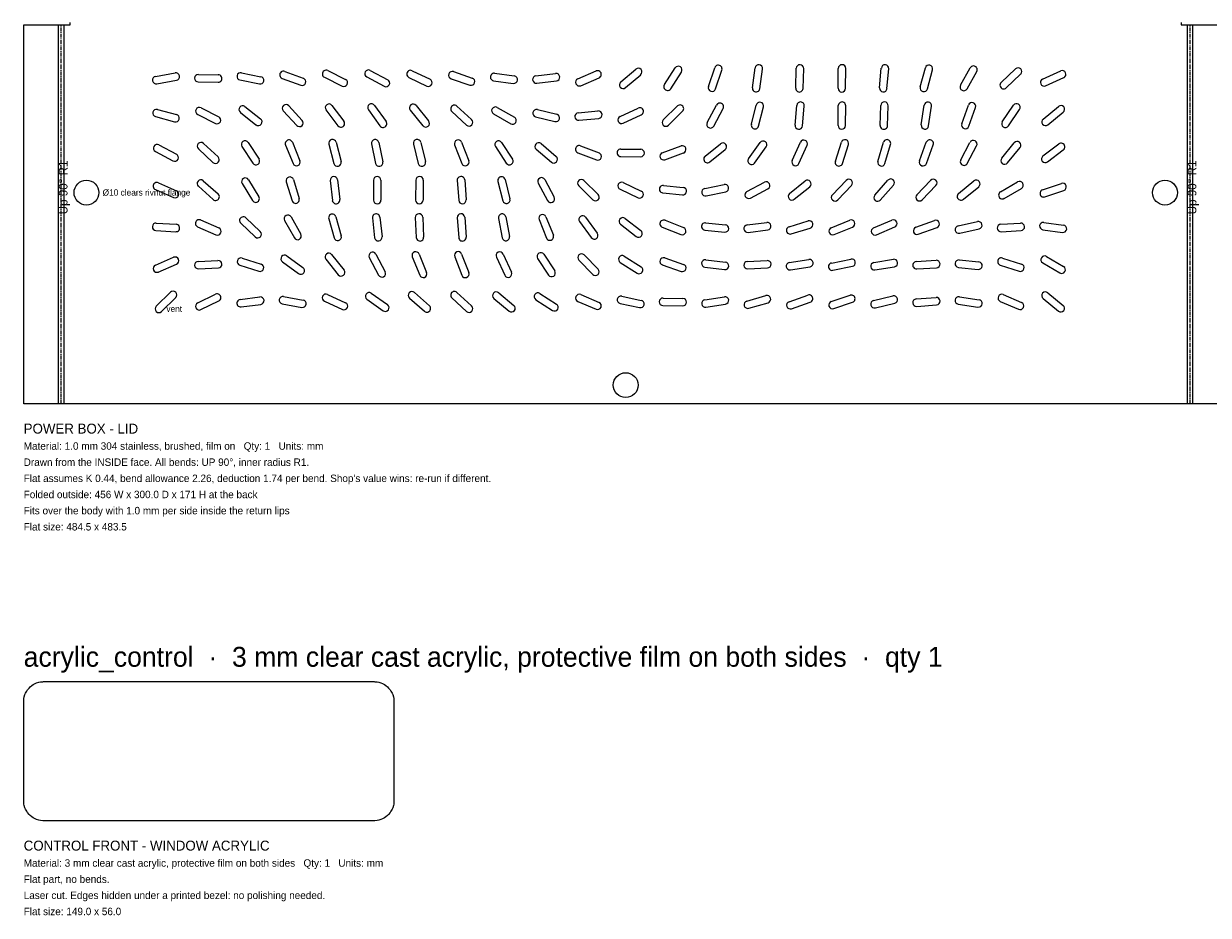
# Model space of a CAD drawing. Header units: millimetres. Extents: x 0 to 1639, y -1843 to 53.
# Tile 1 of 12: x 0 to 477, y -1843 to -1484. Entities that reach past the tile are written whole.
import ezdxf

# ---------------------------------------------------------------- set-up
doc = ezdxf.new("R2010")
doc.units = ezdxf.units.MM
doc.linetypes.add('CENTER2', pattern=[2.541, 1.587, -0.318, 0.318, -0.318])
for name, color, linetype in [('Bend Center', 1, 'CENTER2'), ('Bend Notes', 3, 'CONTINUOUS'), ('Leaders', 5, 'CONTINUOUS'), ('Part Labels', 2, 'Continuous'), ('Title', 7, 'CONTINUOUS'), ('Visible', 7, 'CONTINUOUS'), ('Visible Narrow', 8, 'CONTINUOUS')]:
    doc.layers.add(name, color=color, linetype=linetype)

msp = doc.modelspace()

# ---------------------------------------------------------------- linework, layer by layer
at = {"layer": 'Bend Center'}
for p, q in [((15.13, -1636.81), (15.13, -1484.31)), ((469.39, -1636.81), (469.39, -1484.31))]:
    msp.add_line(p, q, dxfattribs=at)
at = {"layer": 'Visible'}
for p, q in [((0, -1636.81), (0, -1484.31)), ((0, -1484.31), (13.5, -1484.31)), ((13.5, -1484.31), (14, -1484.31)), ((14, -1484.31), (16.26, -1484.31)), ((16.26, -1484.31), (18.76, -1484.31)), ((18.76, -1484.31), (18.76, -1483.31)), ((465.76, -1483.31), (465.76, -1484.31)), ((465.76, -1484.31), (468.26, -1484.31)), ((468.26, -1484.31), (470.52, -1484.31)), ((470.52, -1484.31), (471.02, -1484.31)), ((471.02, -1484.31), (484.52, -1484.31)), ((275.57, -1509.12), (278.11, -1501.54)), ((360.79, -1509.29), (362.83, -1501.56)), ((377.02, -1508.58), (380.88, -1501.58)), ((53.06, -1505.02), (60.94, -1503.64)), ((70.29, -1504.24), (78.29, -1504.38)), ((87.64, -1503.54), (95.48, -1505.14)), ((103.99, -1505.82), (111.49, -1508.61)), ((105.04, -1503.01), (112.53, -1505.8)), ((121.01, -1505.38), (128.18, -1508.92)), ((122.34, -1502.69), (129.51, -1506.23)), ((138.03, -1505.24), (145.08, -1509.02)), ((139.45, -1502.59), (146.5, -1506.38)), ((155.01, -1505.42), (162.21, -1508.9)), ((156.31, -1502.72), (163.52, -1506.2)), ((171.99, -1505.94), (179.56, -1508.52)), ((172.96, -1503.1), (180.53, -1505.68)), ((189.5, -1503.78), (197.43, -1504.86)), ((206.12, -1504.78), (214.06, -1503.86)), ((222.99, -1506), (230.35, -1502.85)), ((224.18, -1508.76), (231.53, -1505.61)), ((240.25, -1507.27), (246.33, -1502.07)), ((242.2, -1509.55), (248.28, -1504.35)), ((257.83, -1508.35), (262.17, -1501.63)), ((260.35, -1509.98), (264.69, -1503.26)), ((278.41, -1510.08), (280.95, -1502.49)), ((293.24, -1509.57), (294.31, -1501.64)), ((296.21, -1509.97), (297.29, -1502.05)), ((310.65, -1509.77), (310.87, -1501.77)), ((313.65, -1509.85), (313.87, -1501.85)), ((327.72, -1509.79), (327.8, -1501.79)), ((330.72, -1509.82), (330.8, -1501.82)), ((344.41, -1509.66), (345.12, -1501.69)), ((347.4, -1509.93), (348.11, -1501.96)), ((363.69, -1510.06), (365.73, -1502.32)), ((379.64, -1510.03), (383.51, -1503.03)), ((393.33, -1507.48), (399.12, -1501.96)), ((395.4, -1509.65), (401.19, -1504.13)), ((410, -1506.08), (417.29, -1502.8)), ((411.23, -1508.82), (418.53, -1505.53)), ((53.58, -1507.98), (61.46, -1506.59)), ((70.24, -1507.24), (78.24, -1507.38)), ((87.04, -1506.47), (94.88, -1508.08)), ((189.1, -1506.75), (197.02, -1507.83)), ((206.46, -1507.76), (214.41, -1506.84)), ((53.78, -1518.33), (61.51, -1520.39)), ((70.02, -1520.33), (77.15, -1523.96)), ((71.38, -1517.66), (78.51, -1521.28)), ((87.19, -1519.52), (93.48, -1524.46)), ((89.04, -1517.16), (95.33, -1522.1)), ((104.44, -1518.89), (109.88, -1524.76)), ((106.65, -1516.85), (112.08, -1522.73)), ((121.65, -1518.52), (126.48, -1524.9)), ((124.05, -1516.71), (128.87, -1523.09)), ((138.71, -1518.43), (143.38, -1524.93)), ((141.15, -1516.68), (145.81, -1523.18)), ((155.58, -1518.65), (160.62, -1524.86)), ((157.91, -1516.76), (162.95, -1522.97)), ((172.3, -1519.2), (178.19, -1524.62)), ((174.34, -1516.99), (180.22, -1522.42)), ((189.05, -1520.11), (195.98, -1524.1)), ((190.55, -1517.51), (197.48, -1521.5)), ((206.73, -1518.41), (214.5, -1520.29)), ((223.14, -1519.68), (231.11, -1518.94)), ((240, -1521.15), (247.24, -1517.75)), ((241.28, -1523.87), (248.52, -1520.46)), ((257.36, -1522.54), (263.06, -1516.93)), ((259.46, -1524.68), (265.16, -1519.07)), ((275.05, -1523.63), (278.83, -1516.57)), ((277.7, -1525.04), (281.47, -1517.99)), ((292.82, -1524.32), (294.79, -1516.56)), ((295.73, -1525.05), (297.7, -1517.3)), ((310.43, -1524.67), (311.11, -1516.69)), ((313.42, -1524.92), (314.1, -1516.95)), ((327.72, -1524.79), (327.81, -1516.79)), ((330.71, -1524.82), (330.81, -1516.83)), ((344.63, -1524.75), (344.9, -1516.76)), ((347.63, -1524.86), (347.9, -1516.86)), ((361.19, -1524.55), (362.36, -1516.63)), ((364.16, -1524.98), (365.33, -1517.07)), ((377.52, -1524.08), (380.18, -1516.54)), ((380.35, -1525.08), (383.01, -1517.53)), ((393.79, -1523.29), (398.25, -1516.65)), ((396.28, -1524.96), (400.74, -1518.32)), ((410.22, -1522.19), (416.4, -1517.11)), ((412.13, -1524.51), (418.3, -1519.42)), ((53.01, -1521.22), (60.74, -1523.29)), ((206.02, -1521.33), (213.8, -1523.2)), ((223.42, -1522.67), (231.38, -1521.93)), ((54.44, -1532.6), (61.5, -1536.37)), ((70.31, -1534.19), (76.17, -1539.63)), ((72.35, -1531.99), (78.21, -1537.43)), ((87.81, -1533.29), (92.21, -1539.97)), ((90.31, -1531.64), (94.72, -1538.32)), ((105.37, -1532.67), (108.38, -1540.08)), ((108.14, -1531.54), (111.16, -1538.95)), ((122.81, -1532.31), (124.81, -1540.06)), ((125.71, -1531.56), (127.72, -1539.3)), ((139.99, -1532.19), (141.59, -1540.03)), ((142.93, -1531.59), (144.53, -1539.43)), ((156.86, -1532.27), (158.75, -1540.05)), ((159.77, -1531.57), (161.66, -1539.34)), ((173.42, -1532.61), (176.3, -1540.08)), ((176.22, -1531.54), (179.1, -1539)), ((189.81, -1533.29), (194.21, -1539.97)), ((192.32, -1531.64), (196.71, -1538.33)), ((206.24, -1534.36), (212.34, -1539.54)), ((208.19, -1532.07), (214.28, -1537.26)), ((224.07, -1532.96), (231.53, -1535.86)), ((240.28, -1534.27), (248.28, -1534.35)), ((256.99, -1535.76), (264.51, -1533.04)), ((274.2, -1537.13), (280.45, -1532.14)), ((276.07, -1539.48), (282.32, -1534.48)), ((291.71, -1538.18), (296.38, -1531.68)), ((294.15, -1539.93), (298.81, -1533.43)), ((309.25, -1538.84), (312.53, -1531.54)), ((311.99, -1540.07), (315.27, -1532.77)), ((326.62, -1539.17), (329.04, -1531.54)), ((329.48, -1540.07), (331.9, -1532.45)), ((343.7, -1539.23), (345.94, -1531.55)), ((346.58, -1540.07), (348.82, -1532.39)), ((360.49, -1539.06), (363.21, -1531.54)), ((363.31, -1540.08), (366.03, -1532.56)), ((377.07, -1538.64), (380.8, -1531.57)), ((379.72, -1540.04), (383.46, -1532.97)), ((393.57, -1537.96), (398.63, -1531.76)), ((395.9, -1539.86), (400.95, -1533.66)), ((410.17, -1537.04), (416.53, -1532.19)), ((411.99, -1539.43), (418.35, -1534.57)), ((53.03, -1535.24), (60.08, -1539.02)), ((222.99, -1535.76), (230.45, -1538.65)), ((240.25, -1537.27), (248.25, -1537.35)), ((258.01, -1538.58), (265.53, -1535.86)), ((54.2, -1547.83), (61.53, -1551.04)), ((70.28, -1549.27), (76.26, -1554.59)), ((72.27, -1547.03), (78.25, -1552.34)), ((87.9, -1548.17), (92.07, -1555)), ((90.46, -1546.61), (94.63, -1553.44)), ((105.66, -1547.42), (107.99, -1555.07)), ((108.54, -1546.54), (110.86, -1554.2)), ((123.34, -1546.99), (124.2, -1554.94)), ((126.33, -1546.67), (127.18, -1554.62)), ((140.76, -1546.81), (140.77, -1554.81)), ((143.76, -1546.81), (143.77, -1554.8)), ((157.8, -1546.79), (157.72, -1554.79)), ((160.8, -1546.82), (160.72, -1554.82)), ((174.48, -1546.93), (175.06, -1554.91)), ((177.47, -1546.71), (178.05, -1554.69)), ((190.84, -1547.29), (192.78, -1555.05)), ((193.75, -1546.56), (195.69, -1554.33)), ((207.05, -1547.99), (210.83, -1555.04)), ((209.69, -1546.57), (213.47, -1553.62)), ((223.35, -1549.08), (229.07, -1554.68)), ((225.45, -1546.94), (231.17, -1552.54)), ((241.29, -1547.74), (248.52, -1551.16)), ((257.44, -1548.9), (265.4, -1549.73)), ((274.04, -1550.18), (281.86, -1548.5)), ((291.02, -1551.32), (298.12, -1547.63)), ((308.21, -1552.16), (314.42, -1547.12)), ((325.41, -1552.65), (330.95, -1546.88)), ((327.57, -1554.73), (333.12, -1548.96)), ((342.48, -1552.8), (347.8, -1546.82)), ((344.72, -1554.79), (350.04, -1548.82)), ((359.4, -1552.64), (364.96, -1546.89)), ((361.56, -1554.73), (367.12, -1548.98)), ((376.22, -1552.2), (382.39, -1547.1)), ((393.05, -1551.52), (399.97, -1547.5)), ((409.99, -1550.69), (417.56, -1548.09)), ((53, -1550.57), (60.32, -1553.79)), ((240, -1550.46), (247.24, -1553.87)), ((257.13, -1551.89), (265.09, -1552.71)), ((274.67, -1553.12), (282.49, -1551.43)), ((292.41, -1553.98), (299.5, -1550.29)), ((310.1, -1554.49), (316.31, -1549.45)), ((378.13, -1554.51), (384.3, -1549.42)), ((394.55, -1554.11), (401.47, -1550.1)), ((410.96, -1553.52), (418.53, -1550.93)), ((71.21, -1562.82), (78.53, -1566.05)), ((89.38, -1561.97), (95.2, -1567.46)), ((104.99, -1563.06), (108.92, -1570.03)), ((107.61, -1561.59), (111.53, -1568.56)), ((122.74, -1562.36), (124.9, -1570.06)), ((125.63, -1561.55), (127.79, -1569.25)), ((140.32, -1562), (141.23, -1569.95)), ((143.3, -1561.66), (144.21, -1569.61)), ((157.58, -1561.88), (157.95, -1569.87)), ((160.58, -1561.74), (160.94, -1569.73)), ((174.48, -1561.93), (175.05, -1569.91)), ((177.47, -1561.71), (178.05, -1569.69)), ((191.04, -1562.16), (192.53, -1570.02)), ((193.99, -1561.6), (195.48, -1569.46)), ((207.39, -1562.65), (210.35, -1570.08)), ((210.17, -1561.54), (213.14, -1568.97)), ((223.7, -1563.45), (228.4, -1569.92)), ((226.12, -1561.69), (230.83, -1568.16)), ((242.02, -1562.17), (248.34, -1567.07)), ((258.08, -1562.96), (265.53, -1565.86)), ((308, -1565.54), (315.65, -1563.21)), ((324.99, -1565.94), (332.39, -1562.9)), ((341.99, -1566), (349.35, -1562.85)), ((358.99, -1565.76), (366.51, -1563.04)), ((376.03, -1565.24), (383.83, -1563.45)), ((53.18, -1567.06), (61.16, -1567.55)), ((53.36, -1564.06), (61.35, -1564.56)), ((70, -1565.57), (77.32, -1568.79)), ((87.32, -1564.16), (93.14, -1569.64)), ((240.18, -1564.54), (246.5, -1569.44)), ((256.99, -1565.76), (264.45, -1568.65)), ((274.13, -1566.9), (282.09, -1567.7)), ((274.43, -1563.92), (282.39, -1564.71)), ((291.1, -1564.83), (299.04, -1563.81)), ((291.49, -1567.81), (299.42, -1566.78)), ((308.87, -1568.41), (316.53, -1566.08)), ((326.13, -1568.71), (333.53, -1565.68)), ((343.18, -1568.76), (350.53, -1565.61)), ((360.01, -1568.58), (367.53, -1565.86)), ((376.7, -1568.16), (384.5, -1566.38)), ((393.18, -1564.54), (401.17, -1564.08)), ((393.35, -1567.53), (401.34, -1567.07)), ((410.1, -1566.76), (418.03, -1567.83)), ((410.5, -1563.79), (418.43, -1564.85)), ((52.99, -1581.01), (60.34, -1577.85)), ((105.9, -1577.24), (112.38, -1581.94)), ((123.92, -1576.75), (128.94, -1582.98)), ((141.71, -1576.57), (145.46, -1583.64)), ((156.38, -1577.66), (159.36, -1585.08)), ((159.16, -1576.54), (162.15, -1583.96)), ((173.43, -1577.61), (176.3, -1585.08)), ((176.23, -1576.54), (179.1, -1584)), ((190.21, -1577.82), (193.59, -1585.07)), ((192.93, -1576.55), (196.31, -1583.8)), ((209.33, -1576.64), (213.7, -1583.34)), ((225.54, -1576.9), (231.13, -1582.62)), ((241.7, -1577.39), (248.44, -1581.7)), ((411.58, -1577.48), (418.47, -1581.55)), ((54.18, -1583.77), (61.53, -1580.61)), ((70.2, -1579.5), (78.19, -1579.12)), ((70.34, -1582.49), (78.33, -1582.12)), ((87, -1581.03), (94.62, -1583.44)), ((87.9, -1578.17), (95.53, -1580.58)), ((104.14, -1579.67), (110.62, -1584.37)), ((121.58, -1578.63), (126.6, -1584.86)), ((139.06, -1577.98), (142.81, -1585.04)), ((206.82, -1578.28), (211.19, -1584.98)), ((223.39, -1579), (228.99, -1584.72)), ((240.08, -1579.92), (246.82, -1584.23)), ((256.99, -1580.91), (264.54, -1583.54)), ((257.98, -1578.07), (265.53, -1580.71)), ((274.11, -1581.81), (282.05, -1582.78)), ((274.47, -1578.83), (282.41, -1579.81)), ((291.19, -1579.51), (299.18, -1579.11)), ((291.34, -1582.5), (299.33, -1582.11)), ((308.07, -1579.97), (315.97, -1578.68)), ((308.55, -1582.93), (316.45, -1581.65)), ((325.04, -1580.14), (332.88, -1578.54)), ((325.64, -1583.08), (333.48, -1581.48)), ((342.07, -1579.99), (349.96, -1578.66)), ((342.57, -1582.95), (350.46, -1581.62)), ((359.18, -1579.56), (367.16, -1579.06)), ((359.36, -1582.55), (367.35, -1582.06)), ((376.13, -1581.89), (384.09, -1582.71)), ((376.44, -1578.91), (384.39, -1579.73)), ((393, -1581.02), (400.62, -1583.45)), ((393.91, -1578.16), (401.53, -1580.59)), ((410.05, -1580.07), (416.95, -1584.13)), ((53.36, -1597.56), (59.05, -1591.93)), ((157.25, -1592.04), (163.26, -1597.33)), ((174.34, -1591.99), (180.22, -1597.42)), ((191.14, -1592.1), (197.3, -1597.2)), ((412.12, -1592.11), (418.31, -1597.18)), ((55.48, -1599.69), (61.16, -1594.06)), ((70.01, -1596.21), (77.2, -1592.71)), ((71.32, -1598.91), (78.51, -1595.41)), ((87.11, -1594.82), (95.04, -1593.82)), ((87.48, -1597.79), (95.42, -1596.8)), ((104.06, -1596.58), (111.93, -1597.99)), ((104.59, -1593.63), (112.46, -1595.04)), ((121, -1595.5), (128.27, -1598.84)), ((122.25, -1592.78), (129.52, -1596.11)), ((138.13, -1594.72), (144.66, -1599.34)), ((139.86, -1592.27), (146.39, -1596.89)), ((155.27, -1594.29), (161.27, -1599.58)), ((172.31, -1594.19), (178.18, -1599.62)), ((189.22, -1594.41), (195.39, -1599.51)), ((206.09, -1594.91), (212.82, -1599.23)), ((207.71, -1592.38), (214.44, -1596.71)), ((222.99, -1595.62), (230.35, -1598.76)), ((224.17, -1592.86), (231.53, -1596)), ((240.04, -1596.44), (247.86, -1598.1)), ((240.66, -1593.51), (248.49, -1595.17)), ((257.28, -1594.25), (265.28, -1594.37)), ((274.08, -1594.94), (281.98, -1593.71)), ((274.54, -1597.91), (282.45, -1596.67)), ((291, -1595.47), (298.69, -1593.26)), ((291.83, -1598.35), (299.52, -1596.15)), ((307.99, -1595.73), (315.53, -1593.06)), ((308.99, -1598.56), (316.53, -1595.89)), ((324.99, -1595.67), (332.57, -1593.1)), ((325.95, -1598.51), (333.53, -1595.94)), ((342.02, -1595.29), (349.8, -1593.41)), ((342.72, -1598.2), (350.5, -1596.33)), ((359.16, -1594.61), (367.14, -1594.01)), ((376.09, -1596.71), (384, -1597.88)), ((376.52, -1593.74), (384.44, -1594.91)), ((393, -1595.6), (400.34, -1598.77)), ((394.19, -1592.84), (401.53, -1596.02)), ((410.22, -1594.43), (416.4, -1599.5)), ((257.24, -1597.25), (265.24, -1597.37)), ((359.38, -1597.6), (367.36, -1597.01)), ((14, -1636.81), (0, -1636.81)), ((16.26, -1636.81), (14, -1636.81)), ((468.26, -1636.81), (16.26, -1636.81)), ((470.52, -1636.81), (468.26, -1636.81)), ((484.52, -1636.81), (470.52, -1636.81)), ((3.81, -1749.86), (4.67, -1749.4)), ((4.67, -1749.4), (5.22, -1749.17)), ((5.22, -1749.17), (6.15, -1748.89)), ((6.15, -1748.89), (6.73, -1748.77)), ((6.73, -1748.77), (7.71, -1748.68)), ((7.71, -1748.68), (8, -1748.66)), ((8, -1748.66), (141, -1748.66)), ((141, -1748.66), (141.29, -1748.68)), ((141.29, -1748.68), (142.27, -1748.77)), ((142.27, -1748.77), (142.85, -1748.89)), ((142.85, -1748.89), (143.78, -1749.17)), ((143.78, -1749.17), (144.33, -1749.4)), ((144.33, -1749.4), (145.19, -1749.86)), ((0.23, -1754.82), (0.51, -1753.88)), ((0.51, -1753.88), (0.73, -1753.34)), ((0.73, -1753.34), (1.2, -1752.47)), ((1.2, -1752.47), (1.52, -1751.98)), ((1.52, -1751.98), (2.15, -1751.22)), ((2.15, -1751.22), (2.56, -1750.81)), ((2.56, -1750.81), (3.32, -1750.19)), ((3.32, -1750.19), (3.81, -1749.86)), ((145.19, -1749.86), (145.68, -1750.19)), ((145.68, -1750.19), (146.44, -1750.81)), ((146.44, -1750.81), (146.85, -1751.22)), ((146.85, -1751.22), (147.48, -1751.98)), ((147.48, -1751.98), (147.8, -1752.47)), ((147.8, -1752.47), (148.27, -1753.34)), ((148.27, -1753.34), (148.49, -1753.88)), ((148.49, -1753.88), (148.77, -1754.82)), ((0, -1756.66), (0.01, -1756.37)), ((0, -1796.66), (0, -1756.66)), ((0.01, -1756.37), (0.11, -1755.39)), ((0.11, -1755.39), (0.23, -1754.82)), ((148.77, -1754.82), (148.89, -1755.39)), ((148.89, -1755.39), (148.99, -1756.37)), ((148.99, -1756.37), (149, -1756.66)), ((149, -1756.66), (149, -1796.66)), ((0.01, -1796.96), (0, -1796.66)), ((0.11, -1797.93), (0.01, -1796.96)), ((148.99, -1796.96), (148.89, -1797.93)), ((149, -1796.66), (148.99, -1796.96)), ((0.23, -1798.51), (0.11, -1797.93)), ((0.51, -1799.45), (0.23, -1798.51)), ((0.73, -1799.99), (0.51, -1799.45)), ((1.2, -1800.86), (0.73, -1799.99)), ((1.52, -1801.34), (1.2, -1800.86)), ((2.15, -1802.1), (1.52, -1801.34)), ((147.48, -1801.34), (146.85, -1802.1)), ((147.8, -1800.86), (147.48, -1801.34)), ((148.27, -1799.99), (147.8, -1800.86)), ((148.49, -1799.45), (148.27, -1799.99)), ((148.77, -1798.51), (148.49, -1799.45)), ((148.89, -1797.93), (148.77, -1798.51)), ((2.56, -1802.52), (2.15, -1802.1)), ((3.32, -1803.14), (2.56, -1802.52)), ((3.81, -1803.47), (3.32, -1803.14)), ((4.67, -1803.93), (3.81, -1803.47)), ((5.22, -1804.15), (4.67, -1803.93)), ((6.15, -1804.44), (5.22, -1804.15)), ((6.73, -1804.55), (6.15, -1804.44)), ((7.71, -1804.65), (6.73, -1804.55)), ((8, -1804.66), (7.71, -1804.65)), ((141, -1804.66), (8, -1804.66)), ((141.29, -1804.65), (141, -1804.66)), ((142.27, -1804.55), (141.29, -1804.65)), ((142.85, -1804.44), (142.27, -1804.55)), ((143.78, -1804.15), (142.85, -1804.44)), ((144.33, -1803.93), (143.78, -1804.15)), ((145.19, -1803.47), (144.33, -1803.93)), ((145.68, -1803.14), (145.19, -1803.47)), ((146.44, -1802.52), (145.68, -1803.14)), ((146.85, -1802.1), (146.44, -1802.52))]:
    msp.add_line(p, q, dxfattribs=at)
for centre in [(25.26, -1551.81), (459.26, -1551.81), (242.26, -1629.31)]:
    msp.add_circle(centre, 5, dxfattribs=at)
for centre, start, end in [((263.43, -1502.45), 327.1333, 147.1333), ((279.53, -1502.01), 341.4869, 161.4869), ((295.8, -1501.84), 352.2746, 172.2746), ((312.37, -1501.81), 358.4605, 178.4605), ((329.3, -1501.81), 359.3976, 179.3976), ((346.62, -1501.82), 354.8905, 174.8905), ((364.28, -1501.94), 345.2149, 165.2149), ((382.2, -1502.31), 331.0942, 151.0942), ((400.16, -1503.05), 313.6335, 133.6335), ((53.32, -1506.5), 100, 280), ((61.2, -1505.11), 280, 100), ((70.26, -1505.74), 89.0263, 269.0263), ((78.26, -1505.88), 269.0263, 89.0263), ((87.34, -1505), 78.4258, 258.4258), ((95.18, -1506.61), 258.4258, 78.4258), ((104.51, -1504.41), 69.5885, 249.5885), ((112.01, -1507.2), 249.5885, 69.5885), ((121.68, -1504.04), 63.7277, 243.7277), ((128.85, -1507.58), 243.7277, 63.7277), ((138.74, -1503.91), 61.7589, 241.7589), ((155.66, -1504.07), 64.2083, 244.2083), ((162.86, -1507.55), 244.2083, 64.2083), ((172.48, -1504.52), 71.1577, 251.1577), ((180.05, -1507.1), 251.1577, 71.1577), ((189.3, -1505.27), 82.232, 262.232), ((197.23, -1506.35), 262.232, 82.232), ((206.29, -1506.27), 96.6309, 276.6309), ((214.24, -1505.35), 276.6309, 96.6309), ((223.59, -1507.38), 113.2005, 293.2005), ((230.94, -1504.23), 293.2005, 113.2005), ((247.3, -1503.21), 310.5405, 130.5405), ((410.61, -1507.45), 114.2183, 294.2183), ((417.91, -1504.17), 294.2183, 114.2183), ((145.79, -1507.7), 241.7589, 61.7589), ((241.22, -1508.41), 130.5405, 310.5405), ((259.09, -1509.17), 147.1333, 327.1333), ((276.99, -1509.6), 161.4869, 341.4869), ((294.72, -1509.77), 172.2746, 352.2746), ((312.15, -1509.81), 178.4605, 358.4605), ((329.22, -1509.81), 179.3976, 359.3976), ((345.91, -1509.79), 174.8905, 354.8905), ((362.24, -1509.67), 165.2149, 345.2149), ((378.33, -1509.31), 151.0942, 331.0942), ((394.37, -1508.57), 133.6335, 313.6335), ((280.15, -1517.28), 331.865, 151.865), ((296.25, -1516.93), 345.7558, 165.7558), ((312.6, -1516.82), 355.1409, 175.1409), ((329.31, -1516.81), 359.3261, 179.3261), ((346.4, -1516.81), 358.0681, 178.0681), ((363.85, -1516.85), 351.5949, 171.5949), ((381.59, -1517.03), 340.5825, 160.5825), ((53.4, -1519.77), 75.042, 255.042), ((61.13, -1521.84), 255.042, 75.042), ((70.7, -1519), 63.063, 243.063), ((88.12, -1518.34), 51.8395, 231.8395), ((105.55, -1517.87), 42.7709, 222.7709), ((122.85, -1517.62), 37.0736, 217.0736), ((139.93, -1517.56), 35.6609, 215.6609), ((156.74, -1517.7), 39.0507, 219.0507), ((173.32, -1518.1), 47.311, 227.311), ((189.8, -1518.81), 60.0475, 240.0475), ((206.37, -1519.87), 76.4351, 256.4351), ((214.15, -1521.75), 256.4351, 76.4351), ((223.28, -1521.18), 95.291, 275.291), ((231.24, -1520.44), 275.291, 95.291), ((247.88, -1519.11), 295.1809, 115.1809), ((264.11, -1518), 314.5499, 134.5499), ((399.49, -1517.49), 326.0904, 146.0904), ((417.35, -1518.27), 309.4604, 129.4604), ((77.83, -1522.62), 243.063, 63.063), ((94.41, -1523.28), 231.8395, 51.8395), ((110.98, -1523.74), 222.7709, 42.7709), ((127.67, -1524), 217.0736, 37.0736), ((144.59, -1524.06), 215.6609, 35.6609), ((161.78, -1523.91), 219.0507, 39.0507), ((179.2, -1523.52), 227.311, 47.311), ((196.73, -1522.8), 240.0475, 60.0475), ((240.64, -1522.51), 115.1809, 295.1809), ((258.41, -1523.61), 134.5499, 314.5499), ((276.38, -1524.33), 151.865, 331.865), ((294.28, -1524.68), 165.7558, 345.7558), ((311.92, -1524.79), 175.1409, 355.1409), ((329.21, -1524.81), 179.3261, 359.3261), ((346.13, -1524.81), 178.0681, 358.0681), ((362.68, -1524.76), 171.5949, 351.5949), ((378.93, -1524.58), 160.5825, 340.5825), ((395.03, -1524.13), 146.0904, 326.0904), ((411.17, -1523.35), 129.4604, 309.4604), ((53.73, -1533.92), 61.8501, 241.8501), ((71.33, -1533.09), 47.1398, 227.1398), ((89.06, -1532.47), 33.4196, 213.4196), ((106.76, -1532.1), 22.1254, 202.1254), ((124.26, -1531.93), 14.5066, 194.5066), ((141.46, -1531.89), 11.5047, 191.5047), ((158.32, -1531.92), 13.6612, 193.6612), ((174.82, -1532.07), 21.062, 201.062), ((191.06, -1532.47), 33.3254, 213.3254), ((207.21, -1533.22), 49.6337, 229.6337), ((223.53, -1534.36), 68.8049, 248.8049), ((240.26, -1535.77), 89.4001, 269.4001), ((248.26, -1535.85), 269.4001, 89.4001), ((265.02, -1534.45), 289.8541, 109.8541), ((281.39, -1533.31), 308.6179, 128.6179), ((297.6, -1532.56), 324.2998, 144.2998), ((313.9, -1532.16), 335.7919, 155.7919), ((330.47, -1532), 342.3691, 162.3691), ((347.38, -1531.97), 343.7528, 163.7528), ((364.62, -1532.05), 340.1321, 160.1321), ((382.13, -1532.27), 332.1411, 152.1411), ((399.79, -1532.71), 320.7946, 140.7946), ((417.44, -1533.38), 307.3883, 127.3883), ((60.79, -1537.69), 241.8501, 61.8501), ((77.19, -1538.53), 227.1398, 47.1398), ((93.47, -1539.15), 213.4196, 33.4196), ((109.77, -1539.51), 202.1254, 22.1254), ((126.26, -1539.68), 194.5066, 14.5066), ((143.06, -1539.73), 191.5047, 11.5047), ((160.21, -1539.69), 193.6612, 13.6612), ((177.7, -1539.54), 201.062, 21.062), ((195.46, -1539.15), 213.3254, 33.3254), ((213.31, -1538.4), 229.6337, 49.6337), ((230.99, -1537.25), 248.8049, 68.8049), ((257.5, -1537.17), 109.8541, 289.8541), ((275.14, -1538.3), 128.6179, 308.6179), ((292.93, -1539.06), 144.2998, 324.2998), ((310.62, -1539.46), 155.7919, 335.7919), ((328.05, -1539.62), 162.3691, 342.3691), ((345.14, -1539.65), 163.7528, 343.7528), ((361.9, -1539.57), 160.1321, 340.1321), ((378.39, -1539.34), 152.1411, 332.1411), ((394.73, -1538.91), 140.7946, 320.7946), ((411.08, -1538.24), 127.3883, 307.3883), ((53.6, -1549.2), 66.3231, 246.3231), ((71.27, -1548.15), 48.3767, 228.3767), ((89.18, -1547.39), 31.4022, 211.4022), ((107.1, -1546.98), 16.8835, 196.8835), ((124.84, -1546.83), 6.1174, 186.1174), ((142.26, -1546.81), 0.0917, 180.0917), ((159.3, -1546.81), 359.3924, 179.3924), ((175.97, -1546.82), 4.1476, 184.1476), ((192.29, -1546.93), 14.0146, 194.0146), ((208.37, -1547.28), 28.2107, 208.2107), ((224.4, -1548.01), 45.5853, 225.5853), ((240.64, -1549.1), 64.7258, 244.7258), ((257.28, -1550.4), 84.0885, 264.0885), ((282.17, -1549.97), 282.1404, 102.1404), ((298.81, -1548.96), 297.5005, 117.5005), ((315.37, -1548.29), 309.0653, 129.0653), ((332.04, -1547.92), 316.1088, 136.1088), ((348.92, -1547.82), 318.3456, 138.3456), ((366.04, -1547.93), 315.9521, 135.9521), ((383.35, -1548.26), 309.5444, 129.5444), ((400.72, -1548.8), 300.1141, 120.1141), ((418.05, -1549.51), 288.9284, 108.9284), ((60.93, -1552.41), 246.3231, 66.3231), ((77.25, -1553.46), 228.3767, 48.3767), ((93.35, -1554.22), 211.4022, 31.4022), ((212.15, -1554.33), 208.2107, 28.2107), ((230.12, -1553.61), 225.5853, 45.5853), ((247.88, -1552.52), 244.7258, 64.7258), ((265.24, -1551.22), 264.0885, 84.0885), ((274.35, -1551.65), 102.1404, 282.1404), ((291.71, -1552.65), 117.5005, 297.5005), ((309.16, -1553.33), 129.0653, 309.0653), ((326.49, -1553.69), 136.1088, 316.1088), ((343.6, -1553.8), 138.3456, 318.3456), ((360.48, -1553.68), 135.9521, 315.9521), ((377.18, -1553.35), 129.5444, 309.5444), ((393.8, -1552.81), 120.1141, 300.1141), ((410.48, -1552.1), 108.9284, 288.9284), ((109.42, -1554.63), 196.8835, 16.8835), ((125.69, -1554.78), 186.1174, 6.1174), ((142.27, -1554.81), 180.0917, 0.0917), ((159.22, -1554.81), 179.3924, 359.3924), ((176.55, -1554.8), 184.1476, 4.1476), ((194.23, -1554.69), 194.0146, 14.0146), ((70.6, -1564.19), 66.2207, 246.2207), ((88.35, -1563.06), 46.6896, 226.6896), ((106.3, -1562.32), 29.3892, 209.3892), ((124.18, -1561.96), 15.6571, 195.6571), ((141.81, -1561.83), 6.5251, 186.5251), ((159.08, -1561.81), 2.6246, 182.6246), ((175.97, -1561.82), 4.1311, 184.1311), ((192.52, -1561.88), 10.7496, 190.7496), ((208.78, -1562.09), 21.7453, 201.7453), ((224.91, -1562.57), 36.0147, 216.0147), ((241.1, -1563.36), 52.191, 232.191), ((257.53, -1564.36), 68.7741, 248.7741), ((316.09, -1564.64), 286.9116, 106.9116), ((332.96, -1564.29), 292.2874, 112.2874), ((349.94, -1564.23), 293.2071, 113.2071), ((367.02, -1564.45), 289.8668, 109.8668), ((384.16, -1564.91), 282.8965, 102.8965), ((53.27, -1565.56), 86.4609, 266.4609), ((61.25, -1566.05), 266.4609, 86.4609), ((77.92, -1567.42), 246.2207, 66.2207), ((94.17, -1568.55), 226.6896, 46.6896), ((229.61, -1569.04), 216.0147, 36.0147), ((247.42, -1568.26), 232.191, 52.191), ((264.99, -1567.26), 248.7741, 68.7741), ((274.28, -1565.41), 84.2719, 264.2719), ((282.24, -1566.21), 264.2719, 84.2719), ((291.29, -1566.32), 97.3409, 277.3409), ((299.23, -1565.3), 277.3409, 97.3409), ((308.43, -1566.97), 106.9116, 286.9116), ((325.56, -1567.32), 112.2874, 292.2874), ((342.59, -1567.38), 113.2071, 293.2071), ((359.5, -1567.17), 109.8668, 289.8668), ((376.36, -1566.7), 102.8965, 282.8965), ((393.27, -1566.04), 93.2959, 273.2959), ((401.26, -1565.58), 273.2959, 93.2959), ((410.3, -1565.27), 82.3349, 262.3349), ((418.23, -1566.34), 262.3349, 82.3349), ((110.22, -1569.29), 209.3892, 29.3892), ((126.34, -1569.66), 195.6571, 15.6571), ((142.72, -1569.78), 186.5251, 6.5251), ((159.45, -1569.8), 182.6246, 2.6246), ((176.55, -1569.8), 184.1311, 4.1311), ((194.01, -1569.74), 190.7496, 10.7496), ((211.74, -1569.52), 201.7453, 21.7453), ((60.94, -1579.23), 293.2589, 113.2589), ((105.02, -1578.46), 54.0505, 234.0505), ((122.75, -1577.69), 38.8602, 218.8602), ((140.39, -1577.27), 27.9282, 207.9282), ((157.77, -1577.1), 21.9126, 201.9126), ((174.83, -1577.07), 21.0199, 201.0199), ((191.57, -1577.18), 24.9904, 204.9904), ((208.08, -1577.46), 33.1285, 213.1285), ((224.46, -1577.95), 44.3726, 224.3726), ((240.89, -1578.65), 57.4005, 237.4005), ((410.82, -1578.78), 59.4991, 239.4991), ((53.59, -1582.39), 113.2589, 293.2589), ((70.27, -1581), 92.6929, 272.6929), ((78.26, -1580.62), 272.6929, 92.6929), ((87.45, -1579.6), 72.446, 252.446), ((95.08, -1582.01), 252.446, 72.446), ((111.5, -1583.16), 234.0505, 54.0505), ((230.06, -1583.67), 224.3726, 44.3726), ((247.63, -1582.96), 237.4005, 57.4005), ((257.49, -1579.49), 70.7585, 250.7585), ((265.04, -1582.13), 250.7585, 70.7585), ((274.29, -1580.32), 83.002, 263.002), ((282.23, -1581.29), 263.002, 83.002), ((291.27, -1581.01), 92.8354, 272.8354), ((299.26, -1580.61), 272.8354, 92.8354), ((308.31, -1581.45), 99.2369, 279.2369), ((316.21, -1580.17), 279.2369, 99.2369), ((325.34, -1581.61), 101.5563, 281.5563), ((333.18, -1580.01), 281.5563, 101.5563), ((342.32, -1581.47), 99.5779, 279.5779), ((350.21, -1580.14), 279.5779, 99.5779), ((359.27, -1581.05), 93.5401, 273.5401), ((367.25, -1580.56), 273.5401, 93.5401), ((376.28, -1580.4), 84.1127, 264.1127), ((384.24, -1581.22), 264.1127, 84.1127), ((393.45, -1579.59), 72.3317, 252.3317), ((401.07, -1582.02), 252.3317, 72.3317), ((417.71, -1582.84), 239.4991, 59.4991), ((127.77, -1583.92), 218.8602, 38.8602), ((144.14, -1584.34), 207.9282, 27.9282), ((160.75, -1584.52), 201.9126, 21.9126), ((177.7, -1584.54), 201.0199, 21.0199), ((194.95, -1584.43), 204.9904, 24.9904), ((212.45, -1584.16), 213.1285, 33.1285), ((60.1, -1592.99), 314.7347, 134.7347), ((139, -1593.5), 54.7308, 234.7308), ((156.26, -1593.16), 48.6318, 228.6318), ((173.32, -1593.09), 47.2621, 227.2621), ((190.18, -1593.26), 50.3693, 230.3693), ((206.9, -1593.64), 57.2703, 237.2703), ((411.17, -1593.27), 50.6317, 230.6317), ((70.67, -1597.56), 115.9564, 295.9564), ((77.86, -1594.06), 295.9564, 115.9564), ((87.29, -1596.31), 97.1546, 277.1546), ((95.23, -1595.31), 277.1546, 97.1546), ((104.32, -1595.1), 79.8404, 259.8404), ((112.2, -1596.51), 259.8404, 79.8404), ((121.63, -1594.14), 65.3515, 245.3515), ((128.9, -1597.48), 245.3515, 65.3515), ((145.53, -1598.12), 234.7308, 54.7308), ((213.63, -1597.97), 237.2703, 57.2703), ((223.58, -1594.24), 66.9217, 246.9217), ((230.94, -1597.38), 246.9217, 66.9217), ((240.35, -1594.98), 78.0249, 258.0249), ((248.17, -1596.64), 258.0249, 78.0249), ((257.26, -1595.75), 89.1544, 269.1544), ((265.26, -1595.87), 269.1544, 89.1544), ((274.31, -1596.43), 98.8986, 278.8986), ((282.21, -1595.19), 278.8986, 98.8986), ((291.42, -1596.91), 105.9985, 285.9985), ((299.11, -1594.7), 285.9985, 105.9985), ((308.49, -1597.14), 109.4727, 289.4727), ((316.03, -1594.47), 289.4727, 109.4727), ((325.47, -1597.09), 108.7141, 288.7141), ((333.05, -1594.52), 288.7141, 108.7141), ((342.37, -1596.74), 103.5522, 283.5522), ((350.15, -1594.87), 283.5522, 103.5522), ((359.27, -1596.11), 94.2724, 274.2724), ((367.25, -1595.51), 274.2724, 94.2724), ((376.3, -1595.22), 81.5922, 261.5922), ((384.22, -1596.39), 261.5922, 81.5922), ((393.59, -1594.22), 66.5955, 246.5955), ((400.93, -1597.4), 246.5955, 66.5955), ((54.42, -1598.62), 134.7347, 314.7347), ((162.26, -1598.45), 228.6318, 48.6318), ((179.2, -1598.52), 227.2621, 47.2621), ((196.34, -1598.36), 230.3693, 50.3693), ((417.35, -1598.34), 230.6317, 50.6317)]:
    msp.add_arc(centre, 1.5, start, end, dxfattribs=at)
at = {"layer": 'Visible Narrow'}
for p, q in [((14, -1636.81), (14, -1484.31)), ((16.26, -1636.81), (16.26, -1484.31)), ((468.26, -1636.81), (468.26, -1484.31)), ((470.52, -1636.81), (470.52, -1484.31))]:
    msp.add_line(p, q, dxfattribs=at)

# ---------------------------------------------------------------- texts
at = {"layer": 'Bend Notes'}
for p in [(17.63, -1560.56), (471.89, -1560.56)]:
    msp.add_text('Up 90%%D R1', height=3.5, rotation=90, dxfattribs=at).set_placement(p)
at = {"layer": 'Leaders'}
for s, p in [('%%c10 clears rivnut flange', (31.76, -1553.01)), ('vent', (57.42, -1599.82))]:
    msp.add_text(s, height=2.5, dxfattribs=at).set_placement(p)
at = {"layer": 'Part Labels'}
msp.add_text('acrylic_control  ·  3 mm clear cast acrylic, protective film on both sides  ·  qty 1', height=8, dxfattribs=at).set_placement((0, -1742.66))
at = {"layer": 'Title'}
for s, height, p in [('POWER BOX - LID', 4, (0, -1648.81)), ('Material: 1.0 mm 304 stainless, brushed, film on   Qty: 1   Units: mm', 3, (0, -1655.31)), ('Drawn from the INSIDE face. All bends: UP 90%%D, inner radius R1.', 3, (0, -1661.81)), ("Flat assumes K 0.44, bend allowance 2.26, deduction 1.74 per bend. Shop's value wins: re-run if different.", 3, (0, -1668.31)), ('Folded outside: 456 W x 300.0 D x 171 H at the back', 3, (0, -1674.81)), ('Fits over the body with 1.0 mm per side inside the return lips', 3, (0, -1681.31)), ('Flat size: 484.5 x 483.5', 3, (0, -1687.81)), ('CONTROL FRONT - WINDOW ACRYLIC', 4, (0, -1816.66)), ('Material: 3 mm clear cast acrylic, protective film on both sides   Qty: 1   Units: mm', 3, (0, -1823.16)), ('Flat part, no bends.', 3, (0, -1829.66)), ('Laser cut. Edges hidden under a printed bezel: no polishing needed.', 3, (0, -1836.16)), ('Flat size: 149.0 x 56.0', 3, (0, -1842.66))]:
    msp.add_text(s, height=height, dxfattribs=at).set_placement(p)

doc.saveas('drawing.dxf')
